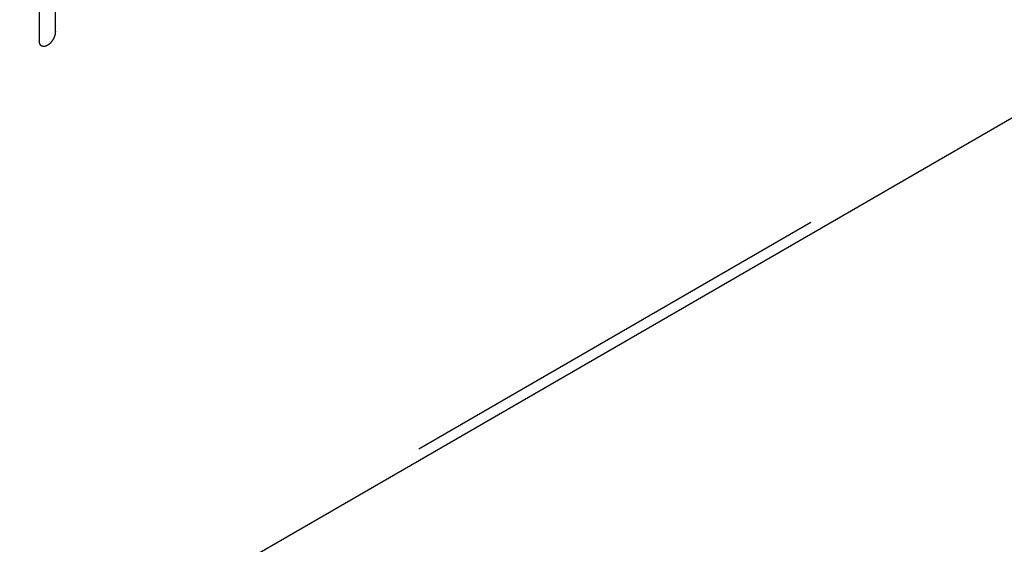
# Model space of a CAD drawing. Header units: inches. Extents: x 5 to 265, y 5 to 171.
# Tile 48 of 212: x 207.69 to 210.94, y 65.66 to 67.4. Entities that reach past the tile are written whole.
import ezdxf

# ---------------------------------------------------------------- set-up
doc = ezdxf.new("R2010")
doc.units = ezdxf.units.IN
doc.header["$LTSCALE"] = 14.96
doc.header["$MEASUREMENT"] = 0
doc.linetypes.add('HIDDEN', pattern=[0.2, 0.1, -0.1])
doc.layers.get('0').update_dxf_attribs({"linetype": 'CONTINUOUS'})
doc.layers.add('08_ALL_COSMETICS', color=7, linetype='CONTINUOUS')
doc.layers.add('DEFAULT_2', color=7, linetype='HIDDEN')

msp = doc.modelspace()

# ---------------------------------------------------------------- linework, layer by layer
at = {"color": 7, "linetype": 'Continuous'}
msp.add_line((218.1123, 71.1956), (204.1526, 63.136), dxfattribs=at)
at = {"layer": '08_ALL_COSMETICS', "color": 7, "linetype": 'HIDDEN'}
for p, q in [((207.8094, 67.3575), (207.8094, 68.3169)), ((207.7564, 68.2863), (207.7564, 67.3269))]:
    msp.add_line(p, q, dxfattribs=at)
msp.add_open_spline([(207.8094, 67.3575), (207.8094, 67.357), (207.8093, 67.356), (207.8092, 67.3544), (207.809, 67.3531), (207.809, 67.3522), (207.8089, 67.3517), (207.8089, 67.3513), (207.8088, 67.3509), (207.8087, 67.3503), (207.8085, 67.3494), (207.8082, 67.348), (207.8078, 67.3466), (207.8076, 67.3457), (207.8075, 67.3451), (207.8074, 67.3447), (207.8072, 67.3443), (207.8071, 67.3437), (207.8067, 67.3428), (207.8062, 67.3414), (207.8057, 67.34), (207.8053, 67.339), (207.8051, 67.3384), (207.805, 67.338), (207.8048, 67.3376), (207.8045, 67.3371), (207.804, 67.3361), (207.8033, 67.3347), (207.8026, 67.3333), (207.8021, 67.3324), (207.8018, 67.3318), (207.8016, 67.3314), (207.8014, 67.331), (207.8011, 67.3305), (207.8005, 67.3296), (207.7996, 67.3283), (207.7988, 67.3271), (207.7982, 67.3262), (207.7979, 67.3257), (207.7976, 67.3253), (207.7974, 67.325), (207.797, 67.3245), (207.7963, 67.3237), (207.7954, 67.3226), (207.7944, 67.3214), (207.7937, 67.3206), (207.7934, 67.3202), (207.7931, 67.3198), (207.7928, 67.3196), (207.7924, 67.3192), (207.7916, 67.3185), (207.7906, 67.3175), (207.7896, 67.3166), (207.7889, 67.3159), (207.7884, 67.3155), (207.7881, 67.3152), (207.7878, 67.315), (207.7874, 67.3147), (207.7866, 67.3142), (207.7855, 67.3134), (207.7844, 67.3127), (207.7837, 67.3121), (207.7832, 67.3118), (207.7829, 67.3116), (207.7826, 67.3115), (207.7821, 67.3112), (207.7814, 67.3109), (207.7803, 67.3104), (207.7792, 67.3099), (207.7785, 67.3096), (207.7781, 67.3094), (207.7777, 67.3092), (207.7774, 67.3091), (207.777, 67.309), (207.7763, 67.3089), (207.7753, 67.3086), (207.7742, 67.3084), (207.7735, 67.3082), (207.7731, 67.3082), (207.7728, 67.3081), (207.7725, 67.3081), (207.7721, 67.3081), (207.7715, 67.3081), (207.7705, 67.3082), (207.7695, 67.3082), (207.7689, 67.3082), (207.7685, 67.3082), (207.7682, 67.3082), (207.768, 67.3083), (207.7676, 67.3085), (207.767, 67.3087), (207.7662, 67.309), (207.7653, 67.3093), (207.7647, 67.3095), (207.7644, 67.3097), (207.7641, 67.3097), (207.7639, 67.3099), (207.7637, 67.3101), (207.7632, 67.3105), (207.7625, 67.3111), (207.7618, 67.3117), (207.7613, 67.3121), (207.7611, 67.3123), (207.7608, 67.3124), (207.7607, 67.3127), (207.7605, 67.313), (207.7601, 67.3136), (207.7596, 67.3144), (207.7591, 67.3152), (207.7588, 67.3158), (207.7586, 67.3161), (207.7584, 67.3163), (207.7583, 67.3166), (207.7582, 67.317), (207.758, 67.3177), (207.7576, 67.3187), (207.7573, 67.3197), (207.7571, 67.3205), (207.757, 67.3209), (207.7569, 67.3211), (207.7569, 67.3215), (207.7568, 67.322), (207.7567, 67.3228), (207.7566, 67.324), (207.7565, 67.3255), (207.7564, 67.3264), (207.7564, 67.3269)], degree=3, knots=[0, 0, 0, 0, 0.015625, 0.03125, 0.046875, 0.054688, 0.058594, 0.0625, 0.066406, 0.070312, 0.078125, 0.09375, 0.109375, 0.117188, 0.121094, 0.125, 0.128906, 0.132812, 0.140625, 0.15625, 0.171875, 0.179688, 0.183594, 0.1875, 0.191406, 0.195312, 0.203125, 0.21875, 0.234375, 0.242188, 0.246094, 0.25, 0.253906, 0.257812, 0.265625, 0.28125, 0.296875, 0.304688, 0.308594, 0.3125, 0.316406, 0.320312, 0.328125, 0.34375, 0.359375, 0.367188, 0.371094, 0.375, 0.378906, 0.382812, 0.390625, 0.40625, 0.421875, 0.429688, 0.433594, 0.4375, 0.441406, 0.445312, 0.453125, 0.46875, 0.484375, 0.492188, 0.496094, 0.5, 0.503906, 0.507812, 0.515625, 0.53125, 0.546875, 0.554688, 0.558594, 0.5625, 0.566406, 0.570312, 0.578125, 0.59375, 0.609375, 0.617188, 0.621094, 0.625, 0.628906, 0.632812, 0.640625, 0.65625, 0.671875, 0.679688, 0.683594, 0.6875, 0.691406, 0.695312, 0.703125, 0.71875, 0.734375, 0.742188, 0.746094, 0.75, 0.753906, 0.757812, 0.765625, 0.78125, 0.796875, 0.804688, 0.808594, 0.8125, 0.816406, 0.820312, 0.828125, 0.84375, 0.859375, 0.867188, 0.871094, 0.875, 0.878906, 0.882812, 0.890625, 0.90625, 0.921875, 0.929688, 0.933594, 0.9375, 0.941406, 0.945312, 0.953125, 0.96875, 0.984375, 1, 1, 1, 1], dxfattribs=at)
at = {"layer": 'DEFAULT_2', "color": 7, "linetype": 'HIDDEN'}
msp.add_line((218.079, 71.2148), (204.1194, 63.1552), dxfattribs=at)

doc.saveas('drawing.dxf')
